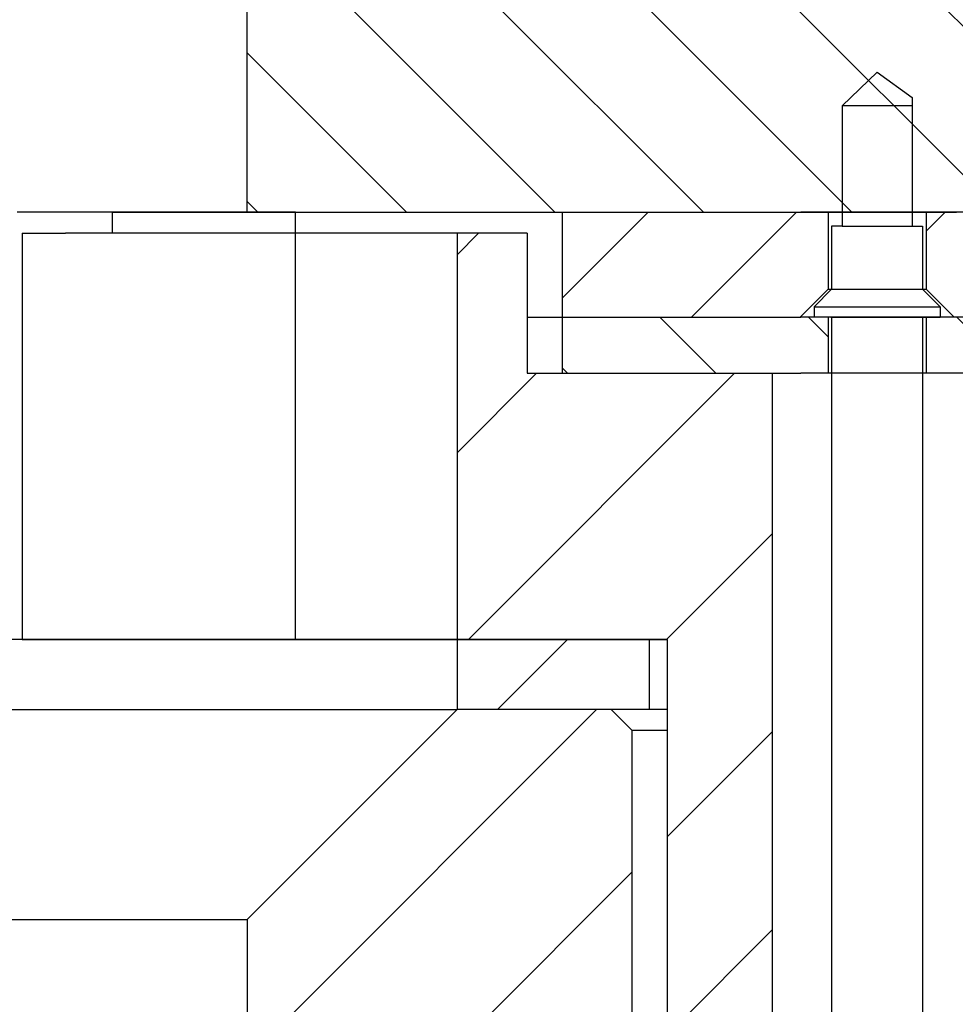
# Model space of a CAD drawing. Extents: x -1763 to 4575, y -3429 to 1051.
# Tile 19 of 174: x 68 to 82, y -2445 to -2431. Entities that reach past the tile are written whole.
import ezdxf

# ---------------------------------------------------------------- set-up
doc = ezdxf.new("R2010")
doc.units = 0
doc.linetypes.add('DASHED', pattern=[15, 7, -8])
doc.layers.get('0').update_dxf_attribs({"linetype": 'CONTINUOUS'})
doc.layers.add('1', color=7, linetype='CONTINUOUS')
pattern_1 = [(45, (-1142.24, -11457.8625), (-1.41421356, 1.41421356), [])]
pattern_2 = [(315, (-1142.24, -11457.8625), (1.06066017, 1.06066017), [])]
pattern_3 = [(45, (-1142.24, -11457.8625), (-1.06066017, 1.06066017), [])]

# ---------------------------------------------------------------- blocks, each defined once
blk = doc.blocks.new('Z-STACK', base_point=(-660.966, -2583.474))
at = {"linetype": 'CONTINUOUS'}
h = blk.add_hatch(dxfattribs=at)
h.set_pattern_fill('USER', color=6, scale=1.5, angle=45, pattern_type=0)
h.set_pattern_definition(pattern_3)
h.paths.add_polyline_path([(79.697, -2435.26), (79.697, -2434.16), (79.305, -2434.16), (79.235, -2434.16), (78.597, -2434.16), (77.397, -2434.16), (75.897, -2434.16), (75.897, -2435.66), (76.401, -2435.66), (76.651, -2435.66), (77.951, -2435.66), (78.201, -2435.66), (79.235, -2435.66), (79.297, -2435.66)])
h = blk.add_hatch(dxfattribs=at)
h.set_pattern_fill('USER', color=6, scale=1.5, angle=45, pattern_type=0)
h.set_pattern_definition(pattern_3)
h.paths.add_polyline_path([(83.197, -2435.26), (83.197, -2434.16), (81.097, -2434.16), (81.097, -2435.26), (81.497, -2435.66), (82.797, -2435.66)])
h = blk.add_hatch(dxfattribs=at)
h.set_pattern_fill('USER', color=1, scale=2, angle=45, pattern_type=0)
h.set_pattern_definition(pattern_1)
h.paths.add_polyline_path([(74.397, -2440.26), (74.555, -2440.26), (74.594, -2440.26), (74.781, -2440.26), (75.982, -2440.26), (77.147, -2440.26), (77.397, -2440.26), (77.397, -2482.36), (78.897, -2482.36), (78.897, -2436.46), (75.897, -2436.46), (75.397, -2436.46), (75.397, -2434.46), (74.567, -2434.46), (74.397, -2434.46)])
h = blk.add_hatch(dxfattribs=at)
h.set_pattern_fill('USER', color=3, scale=1.5, angle=315, pattern_type=0)
h.set_pattern_definition(pattern_2)
h.paths.add_polyline_path([(79.305, -2435.66), (79.697, -2435.66), (79.697, -2436.46), (79.305, -2436.46), (79.235, -2436.46), (78.897, -2436.46), (75.897, -2436.46), (75.897, -2435.66), (76.401, -2435.66), (76.651, -2435.66), (77.951, -2435.66), (78.201, -2435.66), (79.235, -2435.66), (79.297, -2435.66)])
h = blk.add_hatch(dxfattribs=at)
h.set_pattern_fill('USER', color=3, scale=1.5, angle=315, pattern_type=0)
h.set_pattern_definition(pattern_2)
h.paths.add_polyline_path([(81.497, -2435.66), (81.097, -2435.66), (81.097, -2436.46), (81.897, -2436.46), (82.397, -2436.46), (83.197, -2436.46), (83.197, -2435.66), (82.997, -2435.66), (82.797, -2435.66)])
h = blk.add_hatch(dxfattribs=at)
h.set_pattern_fill('USER', scale=5, angle=45, pattern_type=0)
h.set_pattern_definition([(45, (-1142.24, -11457.8625), (-3.535534, 3.535534), [])])
h.paths.add_polyline_path([(74.397, -2440.26), (77.143, -2440.26), (77.147, -2440.26), (77.147, -2441.26), (77.143, -2441.26), (76.597, -2441.26), (76.593, -2441.26), (74.397, -2441.26)])
h = blk.add_hatch(dxfattribs=at)
h.set_pattern_fill('USER', color=113, scale=2, angle=45, pattern_type=0)
h.set_pattern_definition(pattern_1)
h.paths.add_polyline_path([(71.397, -2444.26), (71.397, -2466.76), (71.897, -2467.26), (72.5, -2467.26), (72.825, -2467.26), (72.92, -2467.26), (72.937, -2467.26), (73.397, -2467.26), (73.397, -2472.76), (73.897, -2473.26), (76.397, -2473.26), (76.897, -2472.76), (76.897, -2441.56), (76.597, -2441.26), (76.593, -2441.26), (74.397, -2441.26)])
at = {"layer": '1', "linetype": 'CONTINUOUS'}
h = blk.add_hatch(dxfattribs=at)
h.set_pattern_fill('USER', color=2, scale=1.5, angle=315, pattern_type=0)
h.set_pattern_definition(pattern_2)
edge = h.paths.add_edge_path()
edge.add_line((111.497, -2430.66), (115.997, -2430.66))
edge.add_line((115.997, -2430.66), (120.397, -2430.66))
edge.add_line((120.397, -2430.66), (121.797, -2430.66))
edge.add_line((121.797, -2430.66), (121.806, -2430.66))
edge.add_line((121.806, -2430.66), (121.806, -2432.76))
edge.add_spline(control_points=[(121.806, -2432.76), (121.572, -2432.993), (121.103, -2433.46), (120.635, -2433.927), (120.402, -2434.16)], knot_values=[0, 0, 0, 0, 0.991593, 1.983187, 1.983187, 1.983187, 1.983187], degree=3, periodic=0)
edge.add_line((120.402, -2434.16), (120.397, -2434.16))
edge.add_line((120.397, -2434.16), (118.442, -2434.16))
edge.add_line((118.442, -2434.16), (117.442, -2434.16))
edge.add_line((117.442, -2434.16), (117.393, -2434.16))
edge.add_line((117.393, -2434.16), (114.968, -2434.16))
edge.add_line((114.968, -2434.16), (114.846, -2434.16))
edge.add_line((114.846, -2434.16), (114.096, -2434.16))
edge.add_line((114.096, -2434.16), (114.096, -2434.16))
edge.add_line((114.096, -2434.16), (114.076, -2434.16))
edge.add_line((114.076, -2434.16), (112.696, -2434.16))
edge.add_line((112.696, -2434.16), (112.635, -2434.16))
edge.add_line((112.635, -2434.16), (111.817, -2434.16))
edge.add_line((111.817, -2434.16), (111.635, -2434.16))
edge.add_line((111.635, -2434.16), (111.221, -2434.16))
edge.add_line((111.221, -2434.16), (110.596, -2434.16))
edge.add_line((110.596, -2434.16), (110.596, -2434.16))
edge.add_line((110.596, -2434.16), (110.576, -2434.16))
edge.add_line((110.576, -2434.16), (110.221, -2434.16))
edge.add_line((110.221, -2434.16), (109.196, -2434.16))
edge.add_line((109.196, -2434.16), (107.758, -2434.16))
edge.add_line((107.758, -2434.16), (107.096, -2434.16))
edge.add_line((107.096, -2434.16), (107.096, -2434.16))
edge.add_line((107.096, -2434.16), (107.076, -2434.16))
edge.add_line((107.076, -2434.16), (106.758, -2434.16))
edge.add_line((106.758, -2434.16), (105.696, -2434.16))
edge.add_line((105.696, -2434.16), (104.294, -2434.16))
edge.add_line((104.294, -2434.16), (103.596, -2434.16))
edge.add_line((103.596, -2434.16), (103.596, -2434.16))
edge.add_line((103.596, -2434.16), (103.576, -2434.16))
edge.add_line((103.576, -2434.16), (103.294, -2434.16))
edge.add_line((103.294, -2434.16), (102.721, -2434.16))
edge.add_line((102.721, -2434.16), (102.196, -2434.16))
edge.add_line((102.196, -2434.16), (101.58, -2434.16))
edge.add_line((101.58, -2434.16), (101.508, -2434.16))
edge.add_line((101.508, -2434.16), (101.387, -2434.16))
edge.add_line((101.387, -2434.16), (101.326, -2434.16))
edge.add_line((101.326, -2434.16), (101.08, -2434.16))
edge.add_line((101.08, -2434.16), (100.826, -2434.16))
edge.add_line((100.826, -2434.16), (100.643, -2434.16))
edge.add_line((100.643, -2434.16), (99.564, -2434.16))
edge.add_line((99.564, -2434.16), (99.397, -2434.16))
edge.add_line((99.397, -2434.16), (98.432, -2434.16))
edge.add_line((98.432, -2434.16), (98.197, -2434.16))
edge.add_line((98.197, -2434.16), (97.432, -2434.16))
edge.add_line((97.432, -2434.16), (96.397, -2434.16))
edge.add_line((96.397, -2434.16), (91.215, -2434.16))
edge.add_line((91.215, -2434.16), (90.468, -2434.16))
edge.add_line((90.468, -2434.16), (90.215, -2434.16))
edge.add_line((90.215, -2434.16), (89.005, -2434.16))
edge.add_line((89.005, -2434.16), (88.041, -2434.16))
edge.add_line((88.041, -2434.16), (87.92, -2434.16))
edge.add_line((87.92, -2434.16), (87.205, -2434.16))
edge.add_line((87.205, -2434.16), (86.802, -2434.16))
edge.add_line((86.802, -2434.16), (86.136, -2434.16))
edge.add_line((86.136, -2434.16), (85.793, -2434.16))
edge.add_line((85.793, -2434.16), (85.002, -2434.16))
edge.add_line((85.002, -2434.16), (84.892, -2434.16))
edge.add_line((84.892, -2434.16), (84.736, -2434.16))
edge.add_line((84.736, -2434.16), (84.599, -2434.16))
edge.add_line((84.599, -2434.16), (84.597, -2434.16))
edge.add_line((84.597, -2434.16), (84.576, -2434.16))
edge.add_line((84.576, -2434.16), (84.397, -2434.16))
edge.add_line((84.397, -2434.16), (83.993, -2434.16))
edge.add_line((83.993, -2434.16), (83.986, -2434.16))
edge.add_line((83.986, -2434.16), (83.696, -2434.16))
edge.add_line((83.696, -2434.16), (83.406, -2434.16))
edge.add_line((83.406, -2434.16), (83.397, -2434.16))
edge.add_line((83.397, -2434.16), (83.197, -2434.16))
edge.add_line((83.197, -2434.16), (82.931, -2434.16))
edge.add_line((82.931, -2434.16), (82.799, -2434.16))
edge.add_line((82.799, -2434.16), (82.586, -2434.16))
edge.add_line((82.586, -2434.16), (82.488, -2434.16))
edge.add_line((82.488, -2434.16), (82.397, -2434.16))
edge.add_line((82.397, -2434.16), (82.046, -2434.16))
edge.add_line((82.046, -2434.16), (81.896, -2434.16))
edge.add_line((81.896, -2434.16), (81.836, -2434.16))
edge.add_line((81.836, -2434.16), (81.6, -2434.16))
edge.add_line((81.6, -2434.16), (81.531, -2434.16))
edge.add_line((81.531, -2434.16), (81.255, -2434.16))
edge.add_line((81.255, -2434.16), (81.097, -2434.16))
edge.add_line((81.097, -2434.16), (81.076, -2434.16))
edge.add_line((81.076, -2434.16), (80.888, -2434.16))
edge.add_line((80.888, -2434.16), (80.688, -2434.16))
edge.add_line((80.688, -2434.16), (80.597, -2434.16))
edge.add_line((80.597, -2434.16), (80.501, -2434.16))
edge.add_line((80.501, -2434.16), (80.436, -2434.16))
edge.add_line((80.436, -2434.16), (80.397, -2434.16))
edge.add_line((80.397, -2434.16), (80.246, -2434.16))
edge.add_line((80.246, -2434.16), (79.8, -2434.16))
edge.add_line((79.8, -2434.16), (79.773, -2434.16))
edge.add_line((79.773, -2434.16), (79.697, -2434.16))
edge.add_line((79.697, -2434.16), (79.636, -2434.16))
edge.add_line((79.636, -2434.16), (79.503, -2434.16))
edge.add_line((79.503, -2434.16), (79.488, -2434.16))
edge.add_line((79.488, -2434.16), (79.272, -2434.16))
edge.add_line((79.272, -2434.16), (79.094, -2434.16))
edge.add_line((79.094, -2434.16), (79.064, -2434.16))
edge.add_line((79.064, -2434.16), (78.931, -2434.16))
edge.add_line((78.931, -2434.16), (78.846, -2434.16))
edge.add_line((78.846, -2434.16), (78.701, -2434.16))
edge.add_line((78.701, -2434.16), (78.679, -2434.16))
edge.add_line((78.679, -2434.16), (78.597, -2434.16))
edge.add_line((78.597, -2434.16), (78.513, -2434.16))
edge.add_line((78.513, -2434.16), (78.236, -2434.16))
edge.add_line((78.236, -2434.16), (77.973, -2434.16))
edge.add_line((77.973, -2434.16), (77.872, -2434.16))
edge.add_line((77.872, -2434.16), (77.704, -2434.16))
edge.add_line((77.704, -2434.16), (77.703, -2434.16))
edge.add_line((77.703, -2434.16), (77.5, -2434.16))
edge.add_line((77.5, -2434.16), (77.446, -2434.16))
edge.add_line((77.446, -2434.16), (77.397, -2434.16))
edge.add_line((77.397, -2434.16), (77.294, -2434.16))
edge.add_line((77.294, -2434.16), (77.264, -2434.16))
edge.add_line((77.264, -2434.16), (77.219, -2434.16))
edge.add_line((77.219, -2434.16), (77.055, -2434.16))
edge.add_line((77.055, -2434.16), (76.904, -2434.16))
edge.add_line((76.904, -2434.16), (76.713, -2434.16))
edge.add_line((76.713, -2434.16), (76.526, -2434.16))
edge.add_line((76.526, -2434.16), (76.304, -2434.16))
edge.add_line((76.304, -2434.16), (76.296, -2434.16))
edge.add_line((76.296, -2434.16), (76.256, -2434.16))
edge.add_line((76.256, -2434.16), (75.982, -2434.16))
edge.add_line((75.982, -2434.16), (75.897, -2434.16))
edge.add_line((75.897, -2434.16), (75.772, -2434.16))
edge.add_line((75.772, -2434.16), (75.7, -2434.16))
edge.add_line((75.7, -2434.16), (75.655, -2434.16))
edge.add_line((75.655, -2434.16), (75.617, -2434.16))
edge.add_line((75.617, -2434.16), (75.419, -2434.16))
edge.add_line((75.419, -2434.16), (75.343, -2434.16))
edge.add_line((75.343, -2434.16), (75.227, -2434.16))
edge.add_line((75.227, -2434.16), (75.104, -2434.16))
edge.add_line((75.104, -2434.16), (74.896, -2434.16))
edge.add_line((74.896, -2434.16), (74.856, -2434.16))
edge.add_line((74.856, -2434.16), (74.838, -2434.16))
edge.add_line((74.838, -2434.16), (74.745, -2434.16))
edge.add_line((74.745, -2434.16), (74.726, -2434.16))
edge.add_line((74.726, -2434.16), (74.438, -2434.16))
edge.add_line((74.438, -2434.16), (74.372, -2434.16))
edge.add_line((74.372, -2434.16), (74.195, -2434.16))
edge.add_line((74.195, -2434.16), (74.182, -2434.16))
edge.add_line((74.182, -2434.16), (73.992, -2434.16))
edge.add_line((73.992, -2434.16), (73.94, -2434.16))
edge.add_line((73.94, -2434.16), (73.856, -2434.16))
edge.add_line((73.856, -2434.16), (73.817, -2434.16))
edge.add_line((73.817, -2434.16), (73.688, -2434.16))
edge.add_line((73.688, -2434.16), (73.543, -2434.16))
edge.add_line((73.543, -2434.16), (73.468, -2434.16))
edge.add_line((73.468, -2434.16), (73.438, -2434.16))
edge.add_line((73.438, -2434.16), (73.427, -2434.16))
edge.add_line((73.427, -2434.16), (73.226, -2434.16))
edge.add_line((73.226, -2434.16), (73.038, -2434.16))
edge.add_line((73.038, -2434.16), (72.945, -2434.16))
edge.add_line((72.945, -2434.16), (72.807, -2434.16))
edge.add_line((72.807, -2434.16), (72.797, -2434.16))
edge.add_line((72.797, -2434.16), (72.795, -2434.16))
edge.add_line((72.795, -2434.16), (72.62, -2434.16))
edge.add_line((72.62, -2434.16), (72.585, -2434.16))
edge.add_line((72.585, -2434.16), (72.164, -2434.16))
edge.add_line((72.164, -2434.16), (72.14, -2434.16))
edge.add_line((72.14, -2434.16), (72.096, -2434.16))
edge.add_line((72.096, -2434.16), (72.093, -2434.16))
edge.add_line((72.093, -2434.16), (72.088, -2434.16))
edge.add_line((72.088, -2434.16), (72.061, -2434.16))
edge.add_line((72.061, -2434.16), (72.056, -2434.16))
edge.add_line((72.056, -2434.16), (71.898, -2434.16))
edge.add_line((71.898, -2434.16), (71.826, -2434.16))
edge.add_line((71.826, -2434.16), (71.668, -2434.16))
edge.add_line((71.668, -2434.16), (71.397, -2434.16))
edge.add_line((71.397, -2434.16), (71.397, -2434.16))
edge.add_line((71.397, -2434.16), (71.397, -2430.66))
edge.add_line((71.397, -2430.66), (72.397, -2430.66))
edge.add_line((72.397, -2430.66), (92.577, -2430.66))
edge.add_line((92.577, -2430.66), (97.397, -2430.66))
edge.add_line((97.397, -2430.66), (103.615, -2430.66))
edge.add_line((103.615, -2430.66), (109.804, -2430.66))
edge.add_line((109.804, -2430.66), (111.497, -2430.66))
at = {"color": 2, "linetype": 'CONTINUOUS'}
for p, q in [((71.397, -2434.16), (71.397, -2430.66)), ((79.897, -2432.641), (80.397, -2432.16)), ((80.397, -2432.16), (80.897, -2432.52)), ((80.897, -2432.52), (80.897, -2432.641)), ((79.897, -2432.641), (79.897, -2434.16)), ((80.897, -2432.641), (80.897, -2434.16)), ((68.206, -2434.16), (68.112, -2434.16)), ((68.431, -2434.16), (68.206, -2434.16)), ((68.535, -2434.16), (68.431, -2434.16)), ((68.617, -2434.16), (68.535, -2434.16)), ((68.666, -2434.16), (68.617, -2434.16)), ((68.774, -2434.16), (68.666, -2434.16)), ((68.964, -2434.16), (68.774, -2434.16)), ((69.085, -2434.16), (68.964, -2434.16)), ((69.261, -2434.16), (69.085, -2434.16)), ((69.263, -2434.16), (69.261, -2434.16)), ((69.314, -2434.16), (69.263, -2434.16)), ((69.393, -2434.16), (69.314, -2434.16)), ((69.542, -2434.16), (69.393, -2434.16)), ((69.695, -2434.16), (69.542, -2434.16)), ((69.844, -2434.16), (69.695, -2434.16)), ((69.855, -2434.16), (69.844, -2434.16)), ((69.912, -2434.16), (69.855, -2434.16)), ((70.066, -2434.16), (69.912, -2434.16)), ((70.098, -2434.16), (70.066, -2434.16)), ((70.143, -2434.16), (70.098, -2434.16)), ((70.261, -2434.16), (70.143, -2434.16)), ((70.296, -2434.16), (70.261, -2434.16)), ((70.335, -2434.16), (70.296, -2434.16)), ((70.364, -2434.16), (70.335, -2434.16)), ((70.417, -2434.16), (70.364, -2434.16)), ((70.693, -2434.16), (70.417, -2434.16)), ((70.785, -2434.16), (70.693, -2434.16)), ((70.813, -2434.16), (70.785, -2434.16)), ((70.885, -2434.16), (70.813, -2434.16)), ((71.007, -2434.16), (70.885, -2434.16)), ((71.095, -2434.16), (71.007, -2434.16)), ((71.22, -2434.16), (71.095, -2434.16)), ((71.243, -2434.16), (71.22, -2434.16)), ((71.244, -2434.16), (71.243, -2434.16)), ((71.397, -2434.16), (71.244, -2434.16)), ((71.668, -2434.16), (71.397, -2434.16)), ((71.397, -2434.16), (71.397, -2434.16)), ((71.826, -2434.16), (71.668, -2434.16)), ((71.898, -2434.16), (71.826, -2434.16)), ((72.056, -2434.16), (71.898, -2434.16)), ((72.061, -2434.16), (72.056, -2434.16)), ((72.088, -2434.16), (72.061, -2434.16)), ((72.088, -2434.16), (72.093, -2434.16)), ((72.093, -2434.16), (72.096, -2434.16)), ((72.096, -2434.16), (72.14, -2434.16)), ((72.14, -2434.16), (72.164, -2434.16)), ((72.164, -2434.16), (72.585, -2434.16)), ((72.585, -2434.16), (72.62, -2434.16)), ((72.62, -2434.16), (72.795, -2434.16)), ((72.795, -2434.16), (72.797, -2434.16)), ((72.797, -2434.16), (72.807, -2434.16)), ((72.807, -2434.16), (72.945, -2434.16)), ((72.945, -2434.16), (73.038, -2434.16)), ((73.038, -2434.16), (73.226, -2434.16)), ((73.226, -2434.16), (73.427, -2434.16)), ((73.427, -2434.16), (73.438, -2434.16)), ((73.438, -2434.16), (73.468, -2434.16)), ((73.468, -2434.16), (73.543, -2434.16)), ((73.543, -2434.16), (73.688, -2434.16)), ((73.688, -2434.16), (73.817, -2434.16)), ((73.817, -2434.16), (73.856, -2434.16)), ((73.856, -2434.16), (73.94, -2434.16)), ((73.94, -2434.16), (73.992, -2434.16)), ((73.992, -2434.16), (74.182, -2434.16)), ((74.182, -2434.16), (74.195, -2434.16)), ((74.195, -2434.16), (74.372, -2434.16)), ((74.372, -2434.16), (74.438, -2434.16)), ((74.438, -2434.16), (74.726, -2434.16)), ((74.726, -2434.16), (74.745, -2434.16)), ((74.745, -2434.16), (74.838, -2434.16)), ((74.838, -2434.16), (74.856, -2434.16)), ((74.856, -2434.16), (74.896, -2434.16)), ((74.896, -2434.16), (75.104, -2434.16)), ((75.104, -2434.16), (75.227, -2434.16)), ((75.227, -2434.16), (75.343, -2434.16)), ((75.343, -2434.16), (75.419, -2434.16)), ((75.419, -2434.16), (75.617, -2434.16)), ((75.617, -2434.16), (75.655, -2434.16)), ((75.655, -2434.16), (75.7, -2434.16)), ((75.7, -2434.16), (75.772, -2434.16)), ((75.772, -2434.16), (75.897, -2434.16)), ((75.897, -2434.16), (75.982, -2434.16)), ((75.982, -2434.16), (76.256, -2434.16)), ((76.256, -2434.16), (76.296, -2434.16)), ((76.296, -2434.16), (76.304, -2434.16)), ((76.304, -2434.16), (76.526, -2434.16)), ((76.526, -2434.16), (76.713, -2434.16)), ((76.713, -2434.16), (76.904, -2434.16)), ((76.904, -2434.16), (77.055, -2434.16)), ((77.055, -2434.16), (77.219, -2434.16)), ((77.219, -2434.16), (77.264, -2434.16)), ((77.264, -2434.16), (77.294, -2434.16)), ((77.294, -2434.16), (77.397, -2434.16)), ((77.397, -2434.16), (77.446, -2434.16)), ((77.446, -2434.16), (77.5, -2434.16)), ((77.5, -2434.16), (77.703, -2434.16)), ((77.703, -2434.16), (77.704, -2434.16)), ((77.704, -2434.16), (77.872, -2434.16)), ((77.872, -2434.16), (77.973, -2434.16)), ((77.973, -2434.16), (78.236, -2434.16)), ((78.236, -2434.16), (78.513, -2434.16)), ((78.513, -2434.16), (78.597, -2434.16)), ((78.597, -2434.16), (78.679, -2434.16)), ((78.679, -2434.16), (78.701, -2434.16)), ((78.701, -2434.16), (78.846, -2434.16)), ((78.846, -2434.16), (78.931, -2434.16)), ((78.931, -2434.16), (79.064, -2434.16)), ((79.064, -2434.16), (79.094, -2434.16)), ((79.094, -2434.16), (79.272, -2434.16)), ((79.272, -2434.16), (79.488, -2434.16)), ((79.488, -2434.16), (79.503, -2434.16)), ((79.503, -2434.16), (79.636, -2434.16)), ((79.636, -2434.16), (79.697, -2434.16)), ((79.697, -2434.16), (79.773, -2434.16)), ((79.773, -2434.16), (79.8, -2434.16)), ((79.8, -2434.16), (80.246, -2434.16)), ((79.897, -2434.16), (79.897, -2434.36)), ((80.246, -2434.16), (80.397, -2434.16)), ((80.397, -2434.16), (80.436, -2434.16)), ((80.436, -2434.16), (80.501, -2434.16)), ((80.501, -2434.16), (80.597, -2434.16)), ((80.597, -2434.16), (80.688, -2434.16)), ((80.688, -2434.16), (80.888, -2434.16)), ((80.888, -2434.16), (81.076, -2434.16)), ((80.897, -2434.16), (80.897, -2434.36)), ((81.076, -2434.16), (81.097, -2434.16)), ((81.097, -2434.16), (81.255, -2434.16)), ((81.255, -2434.16), (81.531, -2434.16)), ((79.747, -2434.36), (79.747, -2435.26)), ((79.897, -2434.36), (79.747, -2434.36)), ((80.897, -2434.36), (81.047, -2434.36)), ((81.047, -2434.36), (81.047, -2435.26)), ((79.497, -2435.51), (79.747, -2435.26)), ((81.297, -2435.51), (81.047, -2435.26)), ((79.497, -2435.51), (79.497, -2435.66)), ((81.297, -2435.51), (81.297, -2435.66)), ((79.697, -2435.66), (79.497, -2435.66)), ((79.735, -2435.66), (79.697, -2435.66)), ((79.735, -2435.66), (79.747, -2435.66)), ((79.747, -2435.66), (79.747, -2449.36)), ((81.047, -2435.66), (81.047, -2449.36)), ((81.047, -2435.66), (81.097, -2435.66)), ((81.097, -2435.66), (81.285, -2435.66))]:
    blk.add_line(p, q, dxfattribs=at)
at = {"color": 7, "linetype": 'DASHED'}
for p, q in [((68.206, -2434.16), (68.112, -2434.16)), ((68.206, -2434.16), (68.112, -2434.16)), ((68.431, -2434.16), (68.206, -2434.16)), ((68.431, -2434.16), (68.206, -2434.16)), ((68.535, -2434.16), (68.431, -2434.16)), ((68.535, -2434.16), (68.431, -2434.16)), ((68.617, -2434.16), (68.535, -2434.16)), ((68.617, -2434.16), (68.535, -2434.16)), ((68.666, -2434.16), (68.617, -2434.16)), ((68.666, -2434.16), (68.617, -2434.16)), ((68.774, -2434.16), (68.666, -2434.16)), ((68.774, -2434.16), (68.666, -2434.16)), ((68.964, -2434.16), (68.774, -2434.16)), ((68.964, -2434.16), (68.774, -2434.16)), ((69.085, -2434.16), (68.964, -2434.16)), ((69.085, -2434.16), (68.964, -2434.16)), ((69.261, -2434.16), (69.085, -2434.16)), ((69.261, -2434.16), (69.085, -2434.16)), ((69.263, -2434.16), (69.261, -2434.16)), ((69.263, -2434.16), (69.261, -2434.16)), ((69.314, -2434.16), (69.263, -2434.16)), ((69.314, -2434.16), (69.263, -2434.16)), ((69.393, -2434.16), (69.314, -2434.16)), ((69.393, -2434.16), (69.314, -2434.16)), ((69.542, -2434.16), (69.393, -2434.16)), ((69.542, -2434.16), (69.393, -2434.16)), ((69.695, -2434.16), (69.542, -2434.16)), ((69.695, -2434.16), (69.542, -2434.16)), ((69.844, -2434.16), (69.695, -2434.16)), ((69.844, -2434.16), (69.695, -2434.16)), ((69.855, -2434.16), (69.844, -2434.16)), ((69.855, -2434.16), (69.844, -2434.16)), ((69.912, -2434.16), (69.855, -2434.16)), ((69.912, -2434.16), (69.855, -2434.16)), ((70.066, -2434.16), (69.912, -2434.16)), ((70.066, -2434.16), (69.912, -2434.16)), ((70.098, -2434.16), (70.066, -2434.16)), ((70.098, -2434.16), (70.066, -2434.16)), ((70.143, -2434.16), (70.098, -2434.16)), ((70.143, -2434.16), (70.098, -2434.16)), ((70.261, -2434.16), (70.143, -2434.16)), ((70.261, -2434.16), (70.143, -2434.16)), ((70.296, -2434.16), (70.261, -2434.16)), ((70.296, -2434.16), (70.261, -2434.16)), ((70.335, -2434.16), (70.296, -2434.16)), ((70.335, -2434.16), (70.296, -2434.16)), ((70.364, -2434.16), (70.335, -2434.16)), ((70.364, -2434.16), (70.335, -2434.16)), ((70.417, -2434.16), (70.364, -2434.16)), ((70.417, -2434.16), (70.364, -2434.16)), ((70.693, -2434.16), (70.417, -2434.16)), ((70.693, -2434.16), (70.417, -2434.16)), ((70.785, -2434.16), (70.693, -2434.16)), ((70.785, -2434.16), (70.693, -2434.16)), ((70.813, -2434.16), (70.785, -2434.16)), ((70.813, -2434.16), (70.785, -2434.16)), ((70.885, -2434.16), (70.813, -2434.16)), ((70.885, -2434.16), (70.813, -2434.16)), ((71.007, -2434.16), (70.885, -2434.16)), ((71.007, -2434.16), (70.885, -2434.16)), ((71.095, -2434.16), (71.007, -2434.16)), ((71.095, -2434.16), (71.007, -2434.16)), ((71.22, -2434.16), (71.095, -2434.16)), ((71.22, -2434.16), (71.095, -2434.16)), ((71.243, -2434.16), (71.22, -2434.16)), ((71.243, -2434.16), (71.22, -2434.16)), ((71.244, -2434.16), (71.243, -2434.16)), ((71.244, -2434.16), (71.243, -2434.16)), ((71.397, -2434.16), (71.244, -2434.16)), ((71.397, -2434.16), (71.244, -2434.16)), ((71.668, -2434.16), (71.397, -2434.16)), ((71.397, -2434.16), (71.397, -2434.16)), ((71.397, -2434.16), (71.397, -2434.16)), ((71.668, -2434.16), (71.397, -2434.16)), ((71.826, -2434.16), (71.668, -2434.16)), ((71.826, -2434.16), (71.668, -2434.16)), ((71.898, -2434.16), (71.826, -2434.16)), ((71.898, -2434.16), (71.826, -2434.16)), ((72.056, -2434.16), (71.898, -2434.16)), ((72.056, -2434.16), (71.898, -2434.16)), ((72.061, -2434.16), (72.056, -2434.16)), ((72.061, -2434.16), (72.056, -2434.16)), ((72.088, -2434.16), (72.061, -2434.16)), ((72.088, -2434.16), (72.061, -2434.16)), ((72.088, -2434.16), (72.093, -2434.16)), ((72.088, -2434.16), (72.093, -2434.16)), ((72.093, -2434.16), (72.096, -2434.16)), ((72.093, -2434.16), (72.096, -2434.16)), ((72.096, -2434.16), (72.14, -2434.16)), ((72.096, -2434.16), (72.14, -2434.16)), ((72.14, -2434.16), (72.164, -2434.16)), ((72.14, -2434.16), (72.164, -2434.16)), ((72.164, -2434.16), (72.585, -2434.16)), ((72.164, -2434.16), (72.585, -2434.16)), ((72.585, -2434.16), (72.62, -2434.16)), ((72.585, -2434.16), (72.62, -2434.16)), ((72.62, -2434.16), (72.795, -2434.16)), ((72.62, -2434.16), (72.795, -2434.16)), ((72.795, -2434.16), (72.797, -2434.16)), ((72.795, -2434.16), (72.797, -2434.16)), ((72.797, -2434.16), (72.807, -2434.16)), ((72.797, -2434.16), (72.807, -2434.16)), ((72.807, -2434.16), (72.945, -2434.16)), ((72.807, -2434.16), (72.945, -2434.16)), ((72.945, -2434.16), (73.038, -2434.16)), ((72.945, -2434.16), (73.038, -2434.16)), ((73.038, -2434.16), (73.226, -2434.16)), ((73.038, -2434.16), (73.226, -2434.16)), ((73.226, -2434.16), (73.427, -2434.16)), ((73.226, -2434.16), (73.427, -2434.16)), ((73.427, -2434.16), (73.438, -2434.16)), ((73.427, -2434.16), (73.438, -2434.16)), ((73.438, -2434.16), (73.468, -2434.16)), ((73.438, -2434.16), (73.468, -2434.16)), ((73.468, -2434.16), (73.543, -2434.16)), ((73.468, -2434.16), (73.543, -2434.16)), ((73.543, -2434.16), (73.688, -2434.16)), ((73.543, -2434.16), (73.688, -2434.16)), ((73.688, -2434.16), (73.817, -2434.16)), ((73.688, -2434.16), (73.817, -2434.16)), ((73.817, -2434.16), (73.856, -2434.16)), ((73.817, -2434.16), (73.856, -2434.16)), ((73.856, -2434.16), (73.94, -2434.16)), ((73.856, -2434.16), (73.94, -2434.16)), ((73.94, -2434.16), (73.992, -2434.16)), ((73.94, -2434.16), (73.992, -2434.16)), ((73.992, -2434.16), (74.182, -2434.16)), ((73.992, -2434.16), (74.182, -2434.16)), ((74.182, -2434.16), (74.195, -2434.16)), ((74.182, -2434.16), (74.195, -2434.16)), ((74.195, -2434.16), (74.372, -2434.16)), ((74.195, -2434.16), (74.372, -2434.16)), ((74.372, -2434.16), (74.438, -2434.16)), ((74.372, -2434.16), (74.438, -2434.16)), ((74.438, -2434.16), (74.726, -2434.16)), ((74.438, -2434.16), (74.726, -2434.16)), ((74.726, -2434.16), (74.745, -2434.16)), ((74.726, -2434.16), (74.745, -2434.16)), ((74.745, -2434.16), (74.838, -2434.16)), ((74.745, -2434.16), (74.838, -2434.16)), ((74.838, -2434.16), (74.856, -2434.16)), ((74.838, -2434.16), (74.856, -2434.16)), ((74.856, -2434.16), (74.896, -2434.16)), ((74.856, -2434.16), (74.896, -2434.16)), ((74.896, -2434.16), (75.104, -2434.16)), ((74.896, -2434.16), (75.104, -2434.16)), ((75.104, -2434.16), (75.227, -2434.16)), ((75.104, -2434.16), (75.227, -2434.16)), ((75.227, -2434.16), (75.343, -2434.16)), ((75.227, -2434.16), (75.343, -2434.16)), ((75.343, -2434.16), (75.419, -2434.16)), ((75.343, -2434.16), (75.419, -2434.16)), ((75.419, -2434.16), (75.617, -2434.16)), ((75.419, -2434.16), (75.617, -2434.16)), ((75.617, -2434.16), (75.655, -2434.16)), ((75.617, -2434.16), (75.655, -2434.16)), ((75.655, -2434.16), (75.7, -2434.16)), ((75.655, -2434.16), (75.7, -2434.16)), ((75.7, -2434.16), (75.772, -2434.16)), ((75.7, -2434.16), (75.772, -2434.16)), ((75.772, -2434.16), (75.897, -2434.16)), ((75.772, -2434.16), (75.897, -2434.16)), ((75.897, -2434.16), (75.982, -2434.16)), ((75.897, -2434.16), (75.982, -2434.16)), ((75.982, -2434.16), (76.256, -2434.16)), ((75.982, -2434.16), (76.256, -2434.16)), ((76.256, -2434.16), (76.296, -2434.16)), ((76.256, -2434.16), (76.296, -2434.16)), ((76.296, -2434.16), (76.304, -2434.16)), ((76.296, -2434.16), (76.304, -2434.16)), ((76.304, -2434.16), (76.526, -2434.16)), ((76.304, -2434.16), (76.526, -2434.16)), ((76.526, -2434.16), (76.713, -2434.16)), ((76.526, -2434.16), (76.713, -2434.16)), ((76.713, -2434.16), (76.904, -2434.16)), ((76.713, -2434.16), (76.904, -2434.16)), ((76.904, -2434.16), (77.055, -2434.16)), ((76.904, -2434.16), (77.055, -2434.16)), ((77.055, -2434.16), (77.219, -2434.16)), ((77.055, -2434.16), (77.219, -2434.16)), ((77.219, -2434.16), (77.264, -2434.16)), ((77.219, -2434.16), (77.264, -2434.16)), ((77.264, -2434.16), (77.294, -2434.16)), ((77.264, -2434.16), (77.294, -2434.16)), ((77.294, -2434.16), (77.397, -2434.16)), ((77.294, -2434.16), (77.397, -2434.16)), ((77.397, -2434.16), (77.446, -2434.16)), ((77.397, -2434.16), (77.446, -2434.16)), ((77.446, -2434.16), (77.5, -2434.16)), ((77.446, -2434.16), (77.5, -2434.16)), ((77.5, -2434.16), (77.703, -2434.16)), ((77.5, -2434.16), (77.703, -2434.16)), ((77.703, -2434.16), (77.704, -2434.16)), ((77.703, -2434.16), (77.704, -2434.16)), ((77.704, -2434.16), (77.872, -2434.16)), ((77.704, -2434.16), (77.872, -2434.16)), ((77.872, -2434.16), (77.973, -2434.16)), ((77.872, -2434.16), (77.973, -2434.16)), ((77.973, -2434.16), (78.236, -2434.16)), ((77.973, -2434.16), (78.236, -2434.16)), ((78.236, -2434.16), (78.513, -2434.16)), ((78.236, -2434.16), (78.513, -2434.16)), ((78.513, -2434.16), (78.597, -2434.16)), ((78.513, -2434.16), (78.597, -2434.16)), ((78.597, -2434.16), (79.235, -2434.16)), ((78.597, -2434.16), (78.679, -2434.16)), ((78.597, -2434.16), (78.679, -2434.16)), ((78.597, -2434.16), (78.679, -2434.16)), ((78.679, -2434.16), (78.701, -2434.16)), ((78.679, -2434.16), (78.701, -2434.16)), ((78.679, -2434.16), (78.701, -2434.16)), ((78.701, -2434.16), (78.846, -2434.16)), ((78.701, -2434.16), (78.846, -2434.16)), ((78.701, -2434.16), (78.846, -2434.16)), ((78.846, -2434.16), (78.931, -2434.16)), ((78.846, -2434.16), (78.931, -2434.16)), ((78.846, -2434.16), (78.931, -2434.16)), ((78.931, -2434.16), (79.064, -2434.16)), ((78.931, -2434.16), (79.064, -2434.16)), ((78.931, -2434.16), (79.064, -2434.16)), ((79.064, -2434.16), (79.094, -2434.16)), ((79.064, -2434.16), (79.094, -2434.16)), ((79.064, -2434.16), (79.094, -2434.16)), ((79.094, -2434.16), (79.272, -2434.16)), ((79.094, -2434.16), (79.272, -2434.16)), ((79.094, -2434.16), (79.272, -2434.16)), ((79.235, -2434.16), (79.305, -2434.16)), ((79.272, -2434.16), (79.488, -2434.16)), ((79.272, -2434.16), (79.488, -2434.16)), ((79.272, -2434.16), (79.488, -2434.16)), ((79.697, -2434.16), (79.305, -2434.16)), ((79.488, -2434.16), (79.503, -2434.16)), ((79.488, -2434.16), (79.503, -2434.16)), ((79.488, -2434.16), (79.503, -2434.16)), ((79.503, -2434.16), (79.636, -2434.16)), ((79.503, -2434.16), (79.636, -2434.16)), ((79.503, -2434.16), (79.636, -2434.16)), ((79.636, -2434.16), (79.697, -2434.16)), ((79.636, -2434.16), (79.697, -2434.16)), ((79.636, -2434.16), (79.697, -2434.16)), ((79.805, -2434.16), (79.697, -2434.16)), ((79.697, -2434.16), (79.773, -2434.16)), ((79.697, -2434.16), (79.773, -2434.16)), ((79.697, -2434.16), (79.773, -2434.16)), ((79.773, -2434.16), (79.8, -2434.16)), ((79.773, -2434.16), (79.8, -2434.16)), ((79.773, -2434.16), (79.8, -2434.16)), ((79.8, -2434.16), (80.246, -2434.16)), ((79.8, -2434.16), (80.246, -2434.16)), ((79.8, -2434.16), (80.246, -2434.16)), ((79.897, -2434.16), (79.805, -2434.16)), ((80.094, -2434.16), (79.897, -2434.16)), ((80.205, -2434.16), (80.094, -2434.16)), ((80.353, -2434.16), (80.205, -2434.16)), ((80.246, -2434.16), (80.397, -2434.16)), ((80.246, -2434.16), (80.397, -2434.16)), ((80.246, -2434.16), (80.397, -2434.16)), ((80.517, -2434.16), (80.353, -2434.16)), ((80.397, -2434.16), (80.436, -2434.16)), ((80.397, -2434.16), (80.436, -2434.16)), ((80.397, -2434.16), (80.436, -2434.16)), ((80.436, -2434.16), (80.501, -2434.16)), ((80.436, -2434.16), (80.501, -2434.16)), ((80.436, -2434.16), (80.501, -2434.16)), ((80.501, -2434.16), (80.597, -2434.16)), ((80.501, -2434.16), (80.597, -2434.16)), ((80.501, -2434.16), (80.597, -2434.16)), ((80.705, -2434.16), (80.517, -2434.16)), ((80.597, -2434.16), (80.688, -2434.16)), ((80.597, -2434.16), (80.688, -2434.16)), ((80.597, -2434.16), (80.688, -2434.16)), ((80.688, -2434.16), (80.888, -2434.16)), ((80.688, -2434.16), (80.888, -2434.16)), ((80.688, -2434.16), (80.888, -2434.16)), ((81.097, -2434.16), (80.705, -2434.16)), ((80.888, -2434.16), (81.076, -2434.16)), ((80.888, -2434.16), (81.076, -2434.16)), ((80.888, -2434.16), (81.076, -2434.16)), ((81.076, -2434.16), (81.097, -2434.16)), ((81.076, -2434.16), (81.097, -2434.16)), ((81.076, -2434.16), (81.097, -2434.16)), ((83.197, -2434.16), (81.097, -2434.16)), ((81.097, -2434.16), (81.255, -2434.16)), ((81.097, -2434.16), (81.255, -2434.16)), ((81.097, -2434.16), (81.255, -2434.16)), ((81.255, -2434.16), (81.531, -2434.16)), ((81.255, -2434.16), (81.531, -2434.16)), ((73.688, -2434.46), (72.232, -2434.46)), ((74.397, -2434.46), (73.688, -2434.46)), ((75.397, -2434.46), (74.397, -2434.46)), ((75.897, -2436.46), (78.897, -2436.46)), ((78.897, -2436.46), (79.235, -2436.46)), ((79.235, -2436.46), (79.305, -2436.46)), ((79.697, -2436.46), (79.305, -2436.46)), ((79.805, -2436.46), (79.697, -2436.46)), ((80.094, -2436.46), (79.805, -2436.46)), ((80.205, -2436.46), (80.094, -2436.46)), ((80.353, -2436.46), (80.205, -2436.46)), ((80.517, -2436.46), (80.353, -2436.46)), ((80.705, -2436.46), (80.517, -2436.46)), ((80.759, -2436.46), (80.705, -2436.46)), ((81.097, -2436.46), (80.759, -2436.46)), ((81.897, -2436.46), (81.097, -2436.46)), ((70.572, -2440.26), (67.388, -2440.26)), ((70.572, -2440.26), (67.388, -2440.26)), ((70.813, -2440.26), (70.572, -2440.26)), ((70.813, -2440.26), (70.572, -2440.26)), ((71.105, -2440.26), (70.813, -2440.26)), ((71.105, -2440.26), (70.813, -2440.26)), ((71.243, -2440.26), (71.105, -2440.26)), ((71.243, -2440.26), (71.105, -2440.26)), ((72.079, -2440.26), (71.243, -2440.26)), ((72.079, -2440.26), (71.243, -2440.26)), ((72.088, -2440.26), (72.079, -2440.26)), ((72.088, -2440.26), (72.079, -2440.26)), ((72.232, -2440.26), (72.088, -2440.26)), ((72.232, -2440.26), (72.088, -2440.26)), ((72.651, -2440.26), (72.232, -2440.26)), ((72.651, -2440.26), (72.232, -2440.26)), ((72.847, -2440.26), (72.651, -2440.26)), ((72.847, -2440.26), (72.651, -2440.26)), ((73.992, -2440.26), (72.847, -2440.26)), ((73.992, -2440.26), (72.847, -2440.26)), ((74.397, -2440.26), (73.992, -2440.26)), ((74.397, -2440.26), (73.992, -2440.26)), ((77.143, -2440.26), (74.397, -2440.26)), ((77.143, -2440.26), (74.397, -2440.26)), ((74.594, -2440.26), (74.781, -2440.26)), ((77.147, -2440.26), (77.143, -2440.26)), ((77.147, -2440.26), (77.143, -2440.26)), ((77.393, -2440.26), (77.147, -2440.26)), ((77.393, -2440.26), (77.147, -2440.26)), ((77.393, -2440.26), (77.147, -2440.26)), ((77.394, -2440.26), (77.393, -2440.26)), ((77.394, -2440.26), (77.393, -2440.26)), ((77.394, -2440.26), (77.393, -2440.26)), ((77.397, -2440.26), (77.394, -2440.26)), ((77.397, -2440.26), (77.394, -2440.26)), ((77.397, -2440.26), (77.394, -2440.26))]:
    blk.add_line(p, q, dxfattribs=at)
at = {"color": 6, "linetype": 'DASHED'}
for p, q in [((69.469, -2434.16), (71.397, -2434.16)), ((71.397, -2434.16), (75.897, -2434.16)), ((79.805, -2434.16), (79.697, -2434.16)), ((79.897, -2434.16), (79.805, -2434.16)), ((80.094, -2434.16), (79.897, -2434.16)), ((80.205, -2434.16), (80.094, -2434.16)), ((80.353, -2434.16), (80.205, -2434.16)), ((80.517, -2434.16), (80.353, -2434.16)), ((80.705, -2434.16), (80.517, -2434.16)), ((81.097, -2434.16), (80.705, -2434.16)), ((79.297, -2435.66), (79.305, -2435.66)), ((79.697, -2435.66), (79.305, -2435.66)), ((79.805, -2435.66), (79.697, -2435.66)), ((80.094, -2435.66), (79.805, -2435.66)), ((80.205, -2435.66), (80.094, -2435.66)), ((80.353, -2435.66), (80.205, -2435.66)), ((80.517, -2435.66), (80.353, -2435.66)), ((80.705, -2435.66), (80.517, -2435.66)), ((81.097, -2435.66), (80.705, -2435.66)), ((81.497, -2435.66), (81.097, -2435.66))]:
    blk.add_line(p, q, dxfattribs=at)
at = {"color": 6, "linetype": 'CONTINUOUS'}
for p, q in [((69.469, -2434.16), (69.469, -2434.46)), ((75.897, -2434.16), (75.897, -2435.66)), ((75.897, -2434.16), (77.397, -2434.16)), ((77.397, -2434.16), (78.597, -2434.16)), ((78.597, -2434.16), (79.235, -2434.16)), ((79.235, -2434.16), (79.305, -2434.16)), ((79.697, -2434.16), (79.305, -2434.16)), ((79.697, -2434.16), (79.697, -2435.26)), ((81.097, -2434.16), (81.097, -2435.26)), ((83.197, -2434.16), (81.097, -2434.16)), ((79.297, -2435.66), (79.697, -2435.26)), ((79.697, -2435.26), (79.789, -2435.26)), ((79.789, -2435.26), (79.889, -2435.26)), ((79.889, -2435.26), (79.956, -2435.26)), ((79.956, -2435.26), (80.038, -2435.26)), ((80.038, -2435.26), (80.073, -2435.26)), ((80.073, -2435.26), (80.138, -2435.26)), ((80.138, -2435.26), (80.164, -2435.26)), ((80.164, -2435.26), (80.175, -2435.26)), ((80.175, -2435.26), (80.205, -2435.26)), ((80.205, -2435.26), (80.265, -2435.26)), ((80.265, -2435.26), (80.275, -2435.26)), ((80.275, -2435.26), (80.365, -2435.26)), ((80.365, -2435.26), (80.466, -2435.26)), ((80.466, -2435.26), (80.486, -2435.26)), ((80.486, -2435.26), (80.592, -2435.26)), ((80.592, -2435.26), (80.602, -2435.26)), ((80.602, -2435.26), (80.682, -2435.26)), ((80.682, -2435.26), (80.696, -2435.26)), ((80.696, -2435.26), (80.966, -2435.26)), ((80.966, -2435.26), (80.993, -2435.26)), ((80.993, -2435.26), (81.097, -2435.26)), ((81.497, -2435.66), (81.097, -2435.26)), ((75.397, -2435.66), (75.897, -2435.66)), ((75.897, -2435.66), (76.401, -2435.66)), ((76.401, -2435.66), (76.651, -2435.66)), ((76.651, -2435.66), (77.951, -2435.66)), ((77.951, -2435.66), (78.201, -2435.66)), ((78.201, -2435.66), (79.235, -2435.66)), ((79.235, -2435.66), (79.297, -2435.66)), ((82.797, -2435.66), (81.497, -2435.66))]:
    blk.add_line(p, q, dxfattribs=at)
at = {"color": 7, "linetype": 'CONTINUOUS'}
for p, q in [((72.088, -2440.26), (72.088, -2434.16)), ((68.182, -2434.46), (68.802, -2434.46)), ((68.182, -2434.46), (68.182, -2440.26)), ((69.308, -2434.46), (68.802, -2434.46)), ((69.469, -2434.46), (69.308, -2434.46)), ((70.042, -2434.46), (69.469, -2434.46)), ((70.841, -2434.46), (70.042, -2434.46)), ((71.804, -2434.46), (70.841, -2434.46)), ((72.805, -2434.46), (71.804, -2434.46)), ((74.397, -2434.46), (72.805, -2434.46)), ((74.567, -2434.46), (74.397, -2434.46)), ((74.397, -2434.46), (74.397, -2440.26)), ((75.397, -2434.46), (74.567, -2434.46)), ((75.397, -2434.46), (75.397, -2436.46)), ((75.397, -2436.46), (75.897, -2436.46)), ((78.897, -2436.46), (78.897, -2482.36)), ((70.572, -2440.26), (67.388, -2440.26)), ((68.182, -2440.26), (69.625, -2440.26)), ((69.625, -2440.26), (73.235, -2440.26)), ((70.813, -2440.26), (70.572, -2440.26)), ((71.105, -2440.26), (70.813, -2440.26)), ((71.243, -2440.26), (71.105, -2440.26)), ((72.079, -2440.26), (71.243, -2440.26)), ((72.088, -2440.26), (72.079, -2440.26)), ((72.232, -2440.26), (72.088, -2440.26)), ((72.651, -2440.26), (72.232, -2440.26)), ((72.847, -2440.26), (72.651, -2440.26)), ((73.992, -2440.26), (72.847, -2440.26)), ((73.235, -2440.26), (74.344, -2440.26)), ((74.397, -2440.26), (73.992, -2440.26)), ((74.344, -2440.26), (74.397, -2440.26)), ((74.397, -2440.26), (74.555, -2440.26)), ((74.397, -2440.26), (74.397, -2441.26)), ((77.143, -2440.26), (74.397, -2440.26)), ((74.555, -2440.26), (74.594, -2440.26)), ((74.781, -2440.26), (75.982, -2440.26)), ((75.982, -2440.26), (77.147, -2440.26)), ((77.147, -2440.26), (77.143, -2440.26)), ((77.147, -2440.26), (77.397, -2440.26)), ((77.147, -2441.26), (77.147, -2440.26)), ((77.397, -2440.26), (77.397, -2482.36)), ((58.063, -2441.26), (70.317, -2441.26)), ((70.317, -2441.26), (70.572, -2441.26)), ((70.572, -2441.26), (74.397, -2441.26)), ((76.593, -2441.26), (74.397, -2441.26)), ((76.597, -2441.26), (76.593, -2441.26)), ((77.143, -2441.26), (76.597, -2441.26)), ((77.147, -2441.26), (77.143, -2441.26)), ((77.393, -2441.26), (77.147, -2441.26))]:
    blk.add_line(p, q, dxfattribs=at)
at = {"color": 3, "linetype": 'DASHED'}
for p, q in [((75.397, -2435.66), (75.897, -2435.66)), ((75.897, -2435.66), (76.401, -2435.66)), ((76.401, -2435.66), (76.651, -2435.66)), ((76.651, -2435.66), (77.951, -2435.66)), ((77.951, -2435.66), (78.201, -2435.66)), ((78.201, -2435.66), (79.235, -2435.66)), ((79.235, -2435.66), (79.297, -2435.66)), ((82.797, -2435.66), (81.497, -2435.66)), ((75.397, -2436.46), (75.897, -2436.46))]:
    blk.add_line(p, q, dxfattribs=at)
at = {"color": 3, "linetype": 'CONTINUOUS'}
for p, q in [((75.897, -2435.66), (75.897, -2436.46)), ((79.297, -2435.66), (79.305, -2435.66)), ((79.697, -2435.66), (79.305, -2435.66)), ((79.697, -2435.66), (79.697, -2436.46)), ((79.805, -2435.66), (79.697, -2435.66)), ((80.094, -2435.66), (79.805, -2435.66)), ((80.205, -2435.66), (80.094, -2435.66)), ((80.353, -2435.66), (80.205, -2435.66)), ((80.517, -2435.66), (80.353, -2435.66)), ((80.705, -2435.66), (80.517, -2435.66)), ((81.097, -2435.66), (80.705, -2435.66)), ((81.097, -2435.66), (81.097, -2436.46)), ((81.497, -2435.66), (81.097, -2435.66)), ((75.897, -2436.46), (78.897, -2436.46)), ((78.897, -2436.46), (79.235, -2436.46)), ((79.235, -2436.46), (79.305, -2436.46)), ((79.697, -2436.46), (79.305, -2436.46)), ((79.805, -2436.46), (79.697, -2436.46)), ((80.094, -2436.46), (79.805, -2436.46)), ((80.205, -2436.46), (80.094, -2436.46)), ((80.353, -2436.46), (80.205, -2436.46)), ((80.517, -2436.46), (80.353, -2436.46)), ((80.705, -2436.46), (80.517, -2436.46)), ((80.759, -2436.46), (80.705, -2436.46)), ((81.097, -2436.46), (80.759, -2436.46)), ((81.897, -2436.46), (81.097, -2436.46))]:
    blk.add_line(p, q, dxfattribs=at)
at = {"color": 2, "linetype": 'DASHED'}
blk.add_line((81.285, -2435.66), (81.297, -2435.66), dxfattribs=at)
at = {"color": 113, "linetype": 'DASHED'}
for p, q in [((58.063, -2441.26), (70.317, -2441.26)), ((70.317, -2441.26), (70.572, -2441.26)), ((70.572, -2441.26), (74.397, -2441.26)), ((76.593, -2441.26), (74.397, -2441.26)), ((76.597, -2441.26), (76.593, -2441.26)), ((77.143, -2441.26), (76.597, -2441.26)), ((77.147, -2441.26), (77.143, -2441.26)), ((77.393, -2441.26), (77.147, -2441.26))]:
    blk.add_line(p, q, dxfattribs=at)
at = {"color": 113, "linetype": 'CONTINUOUS'}
for p, q in [((71.397, -2444.26), (74.397, -2441.26)), ((76.597, -2441.26), (76.897, -2441.56)), ((76.897, -2472.76), (76.897, -2441.56)), ((77.393, -2441.56), (76.897, -2441.56)), ((-28.603, -2444.26), (71.397, -2444.26)), ((71.397, -2444.26), (71.397, -2466.76))]:
    blk.add_line(p, q, dxfattribs=at)
at = {"layer": '1', "color": 2, "linetype": 'CONTINUOUS'}
for p, q in [((80.897, -2432.641), (79.897, -2432.641)), ((79.897, -2434.36), (80.897, -2434.36)), ((79.747, -2435.26), (81.047, -2435.26)), ((79.497, -2435.51), (81.297, -2435.51)), ((79.747, -2435.66), (81.047, -2435.66))]:
    blk.add_line(p, q, dxfattribs=at)

msp = doc.modelspace()

# ---------------------------------------------------------------- block references
at = {"layer": '1'}
msp.add_blockref('Z-STACK', (-660.966, -2583.474), dxfattribs=at)

doc.saveas('drawing.dxf')
